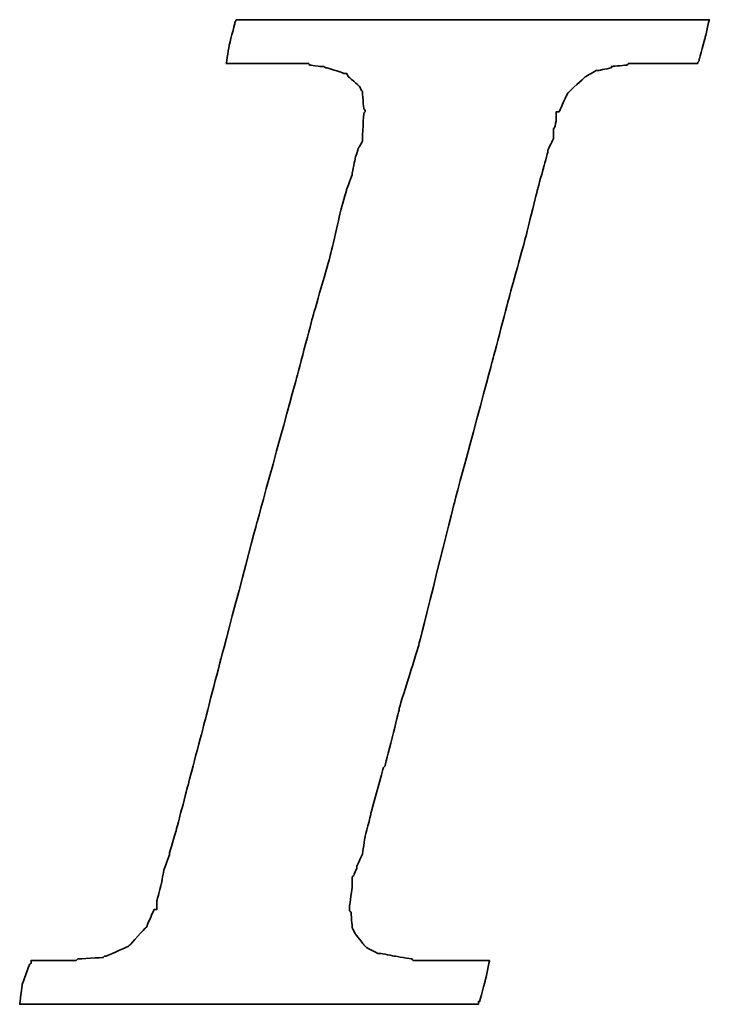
# Model space of a CAD drawing. Header units: millimetres. Extents: x 14 to 555, y 152 to 338.
# Tile 31 of 47: x 413.85 to 416.9, y 200.1 to 204.45. Entities that reach past the tile are written whole.
import ezdxf

# ---------------------------------------------------------------- set-up
doc = ezdxf.new("R2010")
doc.units = ezdxf.units.MM
doc.header["$LTSCALE"] = 0.15
doc.layers.add('DIM', color=4, linetype='CONTINUOUS')
doc.layers.add('layer 1', color=7, linetype='CONTINUOUS')

# ---------------------------------------------------------------- blocks, each defined once
blk = doc.blocks.new('TBI MOTION logo(完整正式版)')
at = {"layer": 'layer 1', "color": 22, "lineweight": 35}
blk.add_open_spline([(-40.59125, -7.94375), (-40.59125, -7.94375), (-40.97375, -7.94375), (-40.97375, -7.94375), (-40.97375, -7.94375), (-40.97375, -7.94375), (-41.38125, -7.94375), (-41.38125, -7.94375), (-41.38125, -7.94375), (-41.38125, -7.94375), (-41.54875, -7.94375), (-41.54875, -7.94375), (-41.54875, -7.94375), (-41.54875, -7.94375), (-41.59875, -7.94375), (-41.59875, -7.94375), (-41.59875, -7.94375), (-41.59875, -7.94375), (-41.88375, -7.94375), (-41.88375, -7.94375), (-41.88375, -7.94375), (-41.88375, -7.94375), (-41.90875, -7.91875), (-41.90875, -7.91875), (-41.90875, -7.91875), (-41.90875, -7.91875), (-42.19875, -7.87125), (-42.19875, -7.87125), (-42.19875, -7.87125), (-42.19875, -7.87125), (-42.43875, -7.82375), (-42.43875, -7.82375), (-42.43875, -7.82375), (-42.43875, -7.82375), (-42.45875, -7.82375), (-42.45875, -7.82375), (-42.45875, -7.82375), (-42.45875, -7.82375), (-42.48625, -7.82375), (-42.48625, -7.82375), (-42.48625, -7.82375), (-42.48625, -7.82375), (-42.67625, -7.72375), (-42.67625, -7.72375), (-42.67625, -7.72375), (-42.67625, -7.72375), (-42.70125, -7.70375), (-42.70125, -7.70375), (-42.70125, -7.70375), (-42.70125, -7.70375), (-42.72375, -7.67875), (-42.72375, -7.67875), (-42.72375, -7.67875), (-42.72375, -7.67875), (-42.86875, -7.48875), (-42.86875, -7.48875), (-42.86875, -7.48875), (-42.86875, -7.48875), (-42.89375, -7.43875), (-42.89375, -7.43875), (-42.89375, -7.43875), (-42.89375, -7.43875), (-42.91875, -7.38875), (-42.91875, -7.38875), (-42.91875, -7.38875), (-42.91875, -7.38875), (-42.93875, -7.12875), (-42.93875, -7.12875), (-42.93875, -7.12875), (-42.93875, -7.12875), (-42.96375, -7.10375), (-42.96375, -7.10375), (-42.96375, -7.10375), (-42.96375, -7.10375), (-42.96375, -7.05375), (-42.96375, -7.05375), (-42.96375, -7.05375), (-42.96375, -7.05375), (-42.96375, -7.00875), (-42.96375, -7.00875), (-42.96375, -7.00875), (-42.96375, -7.00875), (-42.91875, -6.69625), (-42.91875, -6.69625), (-42.91875, -6.69625), (-42.91875, -6.69625), (-42.91875, -6.62375), (-42.91875, -6.62375), (-42.91875, -6.62375), (-42.91875, -6.62375), (-42.91875, -6.59625), (-42.91875, -6.59625), (-42.91875, -6.59625), (-42.91875, -6.59625), (-42.91875, -6.57375), (-42.91875, -6.57375), (-42.91875, -6.57375), (-42.91875, -6.57375), (-42.91875, -6.52875), (-42.91875, -6.52875), (-42.91875, -6.52875), (-42.91875, -6.52875), (-42.89375, -6.50375), (-42.89375, -6.50375), (-42.89375, -6.50375), (-42.89375, -6.50375), (-42.84375, -6.38375), (-42.84375, -6.38375), (-42.84375, -6.38375), (-42.84375, -6.38375), (-42.84375, -6.35875), (-42.84375, -6.35875), (-42.84375, -6.35875), (-42.84375, -6.35875), (-42.74625, -6.14375), (-42.74625, -6.14375), (-42.74625, -6.14375), (-42.74625, -6.14375), (-42.70125, -5.85375), (-42.70125, -5.85375), (-42.70125, -5.85375), (-42.70125, -5.85375), (-42.60375, -5.47125), (-42.60375, -5.47125), (-42.60375, -5.47125), (-42.60375, -5.47125), (-42.60375, -5.44875), (-42.60375, -5.44875), (-42.60375, -5.44875), (-42.60375, -5.44875), (-42.38875, -4.67875), (-42.38875, -4.67875), (-42.38875, -4.67875), (-42.38875, -4.67875), (-42.36375, -4.65375), (-42.36375, -4.65375), (-42.36375, -4.65375), (-42.36375, -4.65375), (-42.12375, -3.69625), (-42.12375, -3.69625), (-42.12375, -3.69625), (-42.12375, -3.69625), (-42.12375, -3.67374), (-42.12375, -3.67374), (-42.12375, -3.67374), (-42.12375, -3.67374), (-41.78875, -2.59374), (-41.78875, -2.59374), (-41.78875, -2.59374), (-41.78875, -2.59374), (-41.18875, -0.19375), (-41.18875, -0.19375), (-41.18875, -0.19375), (-41.18875, -0.19375), (-40.54375, 2.20624), (-40.54375, 2.20624), (-40.54375, 2.20624), (-40.54375, 2.20624), (-40.25375, 3.30875), (-40.25375, 3.30875), (-40.25375, 3.30875), (-40.25375, 3.30875), (-39.98875, 4.27125), (-39.98875, 4.27125), (-39.98875, 4.27125), (-39.98875, 4.27125), (-39.77375, 5.13125), (-39.77375, 5.13125), (-39.77375, 5.13125), (-39.77375, 5.13125), (-39.67875, 5.47125), (-39.67875, 5.47125), (-39.67875, 5.47125), (-39.67875, 5.47125), (-39.60375, 5.75625), (-39.60375, 5.75625), (-39.60375, 5.75625), (-39.60375, 5.75625), (-39.60375, 5.78125), (-39.60375, 5.78125), (-39.60375, 5.78125), (-39.60375, 5.78125), (-39.50875, 5.97125), (-39.50875, 5.97125), (-39.50875, 5.97125), (-39.50875, 5.97125), (-39.50875, 6.13875), (-39.50875, 6.13875), (-39.50875, 6.13875), (-39.50875, 6.13875), (-39.48625, 6.16625), (-39.48625, 6.16625), (-39.48625, 6.16625), (-39.48625, 6.16625), (-39.46125, 6.28625), (-39.46125, 6.28625), (-39.46125, 6.28625), (-39.46125, 6.28625), (-39.46125, 6.42625), (-39.46125, 6.42625), (-39.46125, 6.42625), (-39.46125, 6.42625), (-39.41375, 6.42625), (-39.41375, 6.42625), (-39.41375, 6.42625), (-39.41375, 6.42625), (-39.29375, 6.69125), (-39.29375, 6.69125), (-39.29375, 6.69125), (-39.29375, 6.69125), (-39.26875, 6.74125), (-39.26875, 6.74125), (-39.26875, 6.74125), (-39.26875, 6.74125), (-39.24375, 6.76625), (-39.24375, 6.76625), (-39.24375, 6.76625), (-39.24375, 6.76625), (-38.98375, 7.00624), (-38.98375, 7.00624), (-38.98375, 7.00624), (-38.98375, 7.00624), (-38.95625, 7.02624), (-38.95625, 7.02624), (-38.95625, 7.02624), (-38.95625, 7.02624), (-38.78875, 7.12624), (-38.78875, 7.12624), (-38.78875, 7.12624), (-38.78875, 7.12624), (-38.76375, 7.12624), (-38.76375, 7.12624), (-38.76375, 7.12624), (-38.76375, 7.12624), (-38.74375, 7.12624), (-38.74375, 7.12624), (-38.74375, 7.12624), (-38.74375, 7.12624), (-38.52875, 7.17125), (-38.52875, 7.17125), (-38.52875, 7.17125), (-38.52875, 7.17125), (-38.52875, 7.19624), (-38.52875, 7.19624), (-38.52875, 7.19624), (-38.52875, 7.19624), (-38.50375, 7.19624), (-38.50375, 7.19624), (-38.50375, 7.19624), (-38.50375, 7.19624), (-38.26125, 7.21875), (-38.26125, 7.21875), (-38.26125, 7.21875), (-38.26125, 7.21875), (-38.23875, 7.24624), (-38.23875, 7.24624), (-38.23875, 7.24624), (-38.23875, 7.24624), (-38.21625, 7.24624), (-38.21625, 7.24624), (-38.21625, 7.24624), (-38.21625, 7.24624), (-38.18875, 7.24624), (-38.18875, 7.24624), (-38.18875, 7.24624), (-38.18875, 7.24624), (-37.90375, 7.24624), (-37.90375, 7.24624), (-37.90375, 7.24624), (-37.90375, 7.24624), (-37.85375, 7.24624), (-37.85375, 7.24624), (-37.85375, 7.24624), (-37.85375, 7.24624), (-37.75875, 7.24624), (-37.75875, 7.24624), (-37.75875, 7.24624), (-37.75875, 7.24624), (-37.42375, 7.24624), (-37.42375, 7.24624), (-37.42375, 7.24624), (-37.42375, 7.24624), (-37.08875, 7.24624), (-37.08875, 7.24624), (-37.08875, 7.24624), (-37.08875, 7.24624), (-37.06375, 7.24624), (-37.06375, 7.24624), (-37.06375, 7.24624), (-37.06375, 7.24624), (-37.06375, 7.26624), (-37.06375, 7.26624), (-37.06375, 7.26624), (-37.06375, 7.26624), (-37.03875, 7.29125), (-37.03875, 7.29125), (-37.03875, 7.29125), (-37.03875, 7.29125), (-37.03875, 7.31625), (-37.03875, 7.31625), (-37.03875, 7.31625), (-37.03875, 7.31625), (-36.94125, 7.67625), (-36.94125, 7.67625), (-36.94125, 7.67625), (-36.94125, 7.67625), (-36.86875, 7.98625), (-36.86875, 7.98625), (-36.86875, 7.98625), (-36.86875, 7.98625), (-36.98875, 7.98625), (-36.98875, 7.98625), (-36.98875, 7.98625), (-36.98875, 7.98625), (-37.42375, 7.98625), (-37.42375, 7.98625), (-37.42375, 7.98625), (-37.42375, 7.98625), (-37.94875, 7.98625), (-37.94875, 7.98625), (-37.94875, 7.98625), (-37.94875, 7.98625), (-38.57375, 7.98625), (-38.57375, 7.98625), (-38.57375, 7.98625), (-38.57375, 7.98625), (-39.29375, 7.98625), (-39.29375, 7.98625), (-39.29375, 7.98625), (-39.29375, 7.98625), (-40.82875, 7.98625), (-40.82875, 7.98625), (-40.82875, 7.98625), (-40.82875, 7.98625), (-42.36375, 7.98625), (-42.36375, 7.98625), (-42.36375, 7.98625), (-42.36375, 7.98625), (-43.08375, 7.98625), (-43.08375, 7.98625), (-43.08375, 7.98625), (-43.08375, 7.98625), (-43.70875, 7.98625), (-43.70875, 7.98625), (-43.70875, 7.98625), (-43.70875, 7.98625), (-44.23375, 7.98625), (-44.23375, 7.98625), (-44.23375, 7.98625), (-44.23375, 7.98625), (-44.66875, 7.98625), (-44.66875, 7.98625), (-44.66875, 7.98625), (-44.66875, 7.98625), (-44.88375, 7.98625), (-44.88375, 7.98625), (-44.88375, 7.98625), (-44.88375, 7.98625), (-44.90875, 7.94125), (-44.90875, 7.94125), (-44.90875, 7.94125), (-44.90875, 7.94125), (-44.90875, 7.91625), (-44.90875, 7.91625), (-44.90875, 7.91625), (-44.90875, 7.91625), (-45.00375, 7.55625), (-45.00375, 7.55625), (-45.00375, 7.55625), (-45.00375, 7.55625), (-45.05375, 7.24624), (-45.05375, 7.24624), (-45.05375, 7.24624), (-45.05375, 7.24624), (-44.61875, 7.24624), (-44.61875, 7.24624), (-44.61875, 7.24624), (-44.61875, 7.24624), (-44.11375, 7.24624), (-44.11375, 7.24624), (-44.11375, 7.24624), (-44.11375, 7.24624), (-43.99375, 7.24624), (-43.99375, 7.24624), (-43.99375, 7.24624), (-43.99375, 7.24624), (-43.94625, 7.24624), (-43.94625, 7.24624), (-43.94625, 7.24624), (-43.94625, 7.24624), (-43.92374, 7.24624), (-43.92374, 7.24624), (-43.92374, 7.24624), (-43.92374, 7.24624), (-43.65875, 7.24624), (-43.65875, 7.24624), (-43.65875, 7.24624), (-43.65875, 7.24624), (-43.63875, 7.21875), (-43.63875, 7.21875), (-43.63875, 7.21875), (-43.63875, 7.21875), (-43.46875, 7.19624), (-43.46875, 7.19624), (-43.46875, 7.19624), (-43.46875, 7.19624), (-43.39875, 7.19624), (-43.39875, 7.19624), (-43.39875, 7.19624), (-43.39875, 7.19624), (-43.37125, 7.17125), (-43.37125, 7.17125), (-43.37125, 7.17125), (-43.37125, 7.17125), (-43.34875, 7.17125), (-43.34875, 7.17125), (-43.34875, 7.17125), (-43.34875, 7.17125), (-43.20375, 7.12624), (-43.20375, 7.12624), (-43.20375, 7.12624), (-43.20375, 7.12624), (-43.05875, 7.07624), (-43.05875, 7.07624), (-43.05875, 7.07624), (-43.05875, 7.07624), (-43.01375, 7.07624), (-43.01375, 7.07624), (-43.01375, 7.07624), (-43.01375, 7.07624), (-42.98875, 7.02624), (-42.98875, 7.02624), (-42.98875, 7.02624), (-42.98875, 7.02624), (-42.79875, 6.86125), (-42.79875, 6.86125), (-42.79875, 6.86125), (-42.79875, 6.86125), (-42.77375, 6.81125), (-42.77375, 6.81125), (-42.77375, 6.81125), (-42.77375, 6.81125), (-42.74625, 6.76625), (-42.74625, 6.76625), (-42.74625, 6.76625), (-42.74625, 6.76625), (-42.72375, 6.47625), (-42.72375, 6.47625), (-42.72375, 6.47625), (-42.72375, 6.47625), (-42.70125, 6.45124), (-42.70125, 6.45124), (-42.70125, 6.45124), (-42.70125, 6.45124), (-42.70125, 6.42625), (-42.70125, 6.42625), (-42.70125, 6.42625), (-42.70125, 6.42625), (-42.72375, 6.40625), (-42.72375, 6.40625), (-42.72375, 6.40625), (-42.72375, 6.40625), (-42.74625, 5.97125), (-42.74625, 5.97125), (-42.74625, 5.97125), (-42.74625, 5.97125), (-42.74625, 5.94625), (-42.74625, 5.94625), (-42.74625, 5.94625), (-42.74625, 5.94625), (-42.74625, 5.92625), (-42.74625, 5.92625), (-42.74625, 5.92625), (-42.74625, 5.92625), (-42.77375, 5.87625), (-42.77375, 5.87625), (-42.77375, 5.87625), (-42.77375, 5.87625), (-42.81875, 5.80625), (-42.81875, 5.80625), (-42.81875, 5.80625), (-42.81875, 5.80625), (-42.86875, 5.63625), (-42.86875, 5.63625), (-42.86875, 5.63625), (-42.86875, 5.63625), (-42.91875, 5.39625), (-42.91875, 5.39625), (-42.91875, 5.39625), (-42.91875, 5.39625), (-42.91875, 5.37124), (-42.91875, 5.37124), (-42.91875, 5.37124), (-42.91875, 5.37124), (-43.01375, 5.10874), (-43.01375, 5.10874), (-43.01375, 5.10874), (-43.01375, 5.10874), (-43.10875, 4.77124), (-43.10875, 4.77124), (-43.10875, 4.77124), (-43.10875, 4.77124), (-43.29875, 3.95625), (-43.29875, 3.95625), (-43.29875, 3.95625), (-43.29875, 3.95625), (-43.58875, 2.95125), (-43.58875, 2.95125), (-43.58875, 2.95125), (-43.58875, 2.95125), (-43.87375, 1.87125), (-43.87375, 1.87125), (-43.87375, 1.87125), (-43.87375, 1.87125), (-44.52625, -0.50374), (-44.52625, -0.50374), (-44.52625, -0.50374), (-44.52625, -0.50374), (-45.14875, -2.85375), (-45.14875, -2.85375), (-45.14875, -2.85375), (-45.14875, -2.85375), (-45.43375, -3.95875), (-45.43375, -3.95875), (-45.43375, -3.95875), (-45.43375, -3.95875), (-45.69875, -4.96875), (-45.69875, -4.96875), (-45.69875, -4.96875), (-45.69875, -4.96875), (-45.91375, -5.78375), (-45.91375, -5.78375), (-45.91375, -5.78375), (-45.91375, -5.78375), (-46.01375, -6.11875), (-46.01375, -6.11875), (-46.01375, -6.11875), (-46.01375, -6.11875), (-46.01375, -6.14375), (-46.01375, -6.14375), (-46.01375, -6.14375), (-46.01375, -6.14375), (-46.10875, -6.40875), (-46.10875, -6.40875), (-46.10875, -6.40875), (-46.10875, -6.40875), (-46.15375, -6.64875), (-46.15375, -6.64875), (-46.15375, -6.64875), (-46.15375, -6.64875), (-46.20375, -6.83875), (-46.20375, -6.83875), (-46.20375, -6.83875), (-46.20375, -6.83875), (-46.22875, -6.93375), (-46.22875, -6.93375), (-46.22875, -6.93375), (-46.22875, -6.93375), (-46.22875, -7.07875), (-46.22875, -7.07875), (-46.22875, -7.07875), (-46.22875, -7.07875), (-46.27375, -7.07875), (-46.27375, -7.07875), (-46.27375, -7.07875), (-46.27375, -7.07875), (-46.39375, -7.34375), (-46.39375, -7.34375), (-46.39375, -7.34375), (-46.39375, -7.34375), (-46.39375, -7.36875), (-46.39375, -7.36875), (-46.39375, -7.36875), (-46.39375, -7.36875), (-46.42125, -7.38875), (-46.42125, -7.38875), (-46.42125, -7.38875), (-46.42125, -7.38875), (-46.68375, -7.67875), (-46.68375, -7.67875), (-46.68375, -7.67875), (-46.68375, -7.67875), (-46.70875, -7.70375), (-46.70875, -7.70375), (-46.70875, -7.70375), (-46.70875, -7.70375), (-46.75375, -7.72375), (-46.75375, -7.72375), (-46.75375, -7.72375), (-46.75375, -7.72375), (-47.08875, -7.87125), (-47.08875, -7.87125), (-47.08875, -7.87125), (-47.08875, -7.87125), (-47.11625, -7.87125), (-47.11625, -7.87125), (-47.11625, -7.87125), (-47.11625, -7.87125), (-47.13875, -7.89375), (-47.13875, -7.89375), (-47.13875, -7.89375), (-47.13875, -7.89375), (-47.56875, -7.91875), (-47.56875, -7.91875), (-47.56875, -7.91875), (-47.56875, -7.91875), (-47.59625, -7.94375), (-47.59625, -7.94375), (-47.59625, -7.94375), (-47.59625, -7.94375), (-47.64375, -7.94375), (-47.64375, -7.94375), (-47.64375, -7.94375), (-47.64375, -7.94375), (-47.73625, -7.94375), (-47.73625, -7.94375), (-47.73625, -7.94375), (-47.73625, -7.94375), (-48.07375, -7.94375), (-48.07375, -7.94375), (-48.07375, -7.94375), (-48.07375, -7.94375), (-48.36125, -7.94375), (-48.36125, -7.94375), (-48.36125, -7.94375), (-48.36125, -7.94375), (-48.36125, -7.96625), (-48.36125, -7.96625), (-48.36125, -7.96625), (-48.36125, -7.96625), (-48.36125, -7.99125), (-48.36125, -7.99125), (-48.36125, -7.99125), (-48.36125, -7.99125), (-48.38875, -8.01375), (-48.38875, -8.01375), (-48.38875, -8.01375), (-48.38875, -8.01375), (-48.50875, -8.34875), (-48.50875, -8.34875), (-48.50875, -8.34875), (-48.50875, -8.34875), (-48.55375, -8.68625), (-48.55375, -8.68625), (-48.55375, -8.68625), (-48.55375, -8.68625), (-48.45875, -8.68625), (-48.45875, -8.68625), (-48.45875, -8.68625), (-48.45875, -8.68625), (-48.07375, -8.68625), (-48.07375, -8.68625), (-48.07375, -8.68625), (-48.07375, -8.68625), (-47.52375, -8.68625), (-47.52375, -8.68625), (-47.52375, -8.68625), (-47.52375, -8.68625), (-46.92375, -8.68625), (-46.92375, -8.68625), (-46.92375, -8.68625), (-46.92375, -8.68625), (-46.25375, -8.68625), (-46.25375, -8.68625), (-46.25375, -8.68625), (-46.25375, -8.68625), (-46.20375, -8.68625), (-46.20375, -8.68625), (-46.20375, -8.68625), (-46.20375, -8.68625), (-44.71375, -8.68625), (-44.71375, -8.68625), (-44.71375, -8.68625), (-44.71375, -8.68625), (-43.22875, -8.68625), (-43.22875, -8.68625), (-43.22875, -8.68625), (-43.22875, -8.68625), (-42.55875, -8.68625), (-42.55875, -8.68625), (-42.55875, -8.68625), (-42.55875, -8.68625), (-42.50875, -8.68625), (-42.50875, -8.68625), (-42.50875, -8.68625), (-42.50875, -8.68625), (-41.93375, -8.68625), (-41.93375, -8.68625), (-41.93375, -8.68625), (-41.93375, -8.68625), (-41.38125, -8.68625), (-41.38125, -8.68625), (-41.38125, -8.68625), (-41.38125, -8.68625), (-40.97375, -8.68625), (-40.97375, -8.68625), (-40.97375, -8.68625), (-40.97375, -8.68625), (-40.78125, -8.68625), (-40.78125, -8.68625), (-40.78125, -8.68625), (-40.78125, -8.68625), (-40.78125, -8.63875), (-40.78125, -8.63875), (-40.78125, -8.63875), (-40.78125, -8.63875), (-40.75875, -8.63875), (-40.75875, -8.63875), (-40.75875, -8.63875), (-40.75875, -8.63875), (-40.66375, -8.27875), (-40.66375, -8.27875), (-40.66375, -8.27875), (-40.66375, -8.27875), (-40.59125, -7.94375), (-40.59125, -7.94375)], degree=3, knots=[0, 0, 0, 0, 0.00558659, 0.00558659, 0.00558659, 0.0055866, 0.01117318, 0.01117318, 0.01117318, 0.01117319, 0.01675978, 0.01675978, 0.01675978, 0.01675979, 0.02234637, 0.02234637, 0.02234637, 0.02234638, 0.02793296, 0.02793296, 0.02793296, 0.02793297, 0.03351955, 0.03351955, 0.03351955, 0.03351956, 0.03910615, 0.03910615, 0.03910615, 0.03910616, 0.04469274, 0.04469274, 0.04469274, 0.04469275, 0.05027933, 0.05027933, 0.05027933, 0.05027934, 0.05586592, 0.05586592, 0.05586592, 0.05586593, 0.06145251, 0.06145251, 0.06145251, 0.06145252, 0.06703911, 0.06703911, 0.06703911, 0.06703912, 0.0726257, 0.0726257, 0.0726257, 0.07262571, 0.07821229, 0.07821229, 0.07821229, 0.0782123, 0.08379888, 0.08379888, 0.08379888, 0.08379889, 0.08938547, 0.08938547, 0.08938547, 0.08938548, 0.09497207, 0.09497207, 0.09497207, 0.09497208, 0.10055866, 0.10055866, 0.10055866, 0.10055867, 0.10614525, 0.10614525, 0.10614525, 0.10614526, 0.11173184, 0.11173184, 0.11173184, 0.11173185, 0.11731844, 0.11731844, 0.11731844, 0.11731845, 0.12290503, 0.12290503, 0.12290503, 0.12290504, 0.12849162, 0.12849162, 0.12849162, 0.12849163, 0.13407821, 0.13407821, 0.13407821, 0.13407822, 0.1396648, 0.1396648, 0.1396648, 0.13966481, 0.1452514, 0.1452514, 0.1452514, 0.14525141, 0.15083799, 0.15083799, 0.15083799, 0.150838, 0.15642458, 0.15642458, 0.15642458, 0.15642459, 0.16201117, 0.16201117, 0.16201117, 0.16201118, 0.16759777, 0.16759777, 0.16759777, 0.16759778, 0.17318436, 0.17318436, 0.17318436, 0.17318437, 0.17877095, 0.17877095, 0.17877095, 0.17877096, 0.18435754, 0.18435754, 0.18435754, 0.18435755, 0.18994413, 0.18994413, 0.18994413, 0.18994414, 0.19553073, 0.19553073, 0.19553073, 0.19553074, 0.20111732, 0.20111732, 0.20111732, 0.20111733, 0.20670391, 0.20670391, 0.20670391, 0.20670392, 0.2122905, 0.2122905, 0.2122905, 0.21229051, 0.21787709, 0.21787709, 0.21787709, 0.2178771, 0.22346369, 0.22346369, 0.22346369, 0.2234637, 0.22905028, 0.22905028, 0.22905028, 0.22905029, 0.23463687, 0.23463687, 0.23463687, 0.23463688, 0.24022346, 0.24022346, 0.24022346, 0.24022347, 0.24581006, 0.24581006, 0.24581006, 0.24581007, 0.25139665, 0.25139665, 0.25139665, 0.25139666, 0.25698324, 0.25698324, 0.25698324, 0.25698325, 0.26256983, 0.26256983, 0.26256983, 0.26256984, 0.26815642, 0.26815642, 0.26815642, 0.26815643, 0.27374302, 0.27374302, 0.27374302, 0.27374303, 0.27932961, 0.27932961, 0.27932961, 0.27932962, 0.2849162, 0.2849162, 0.2849162, 0.28491621, 0.29050279, 0.29050279, 0.29050279, 0.2905028, 0.29608939, 0.29608939, 0.29608939, 0.2960894, 0.30167598, 0.30167598, 0.30167598, 0.30167599, 0.30726257, 0.30726257, 0.30726257, 0.30726258, 0.31284916, 0.31284916, 0.31284916, 0.31284917, 0.31843575, 0.31843575, 0.31843575, 0.31843576, 0.32402235, 0.32402235, 0.32402235, 0.32402236, 0.32960894, 0.32960894, 0.32960894, 0.32960895, 0.33519553, 0.33519553, 0.33519553, 0.33519554, 0.34078212, 0.34078212, 0.34078212, 0.34078213, 0.34636872, 0.34636872, 0.34636872, 0.34636873, 0.35195531, 0.35195531, 0.35195531, 0.35195532, 0.3575419, 0.3575419, 0.3575419, 0.35754191, 0.36312849, 0.36312849, 0.36312849, 0.3631285, 0.36871508, 0.36871508, 0.36871508, 0.36871509, 0.37430168, 0.37430168, 0.37430168, 0.37430169, 0.37988827, 0.37988827, 0.37988827, 0.37988828, 0.38547486, 0.38547486, 0.38547486, 0.38547487, 0.39106145, 0.39106145, 0.39106145, 0.39106146, 0.39664804, 0.39664804, 0.39664804, 0.39664805, 0.40223464, 0.40223464, 0.40223464, 0.40223465, 0.40782123, 0.40782123, 0.40782123, 0.40782124, 0.41340782, 0.41340782, 0.41340782, 0.41340783, 0.41899441, 0.41899441, 0.41899441, 0.41899442, 0.42458101, 0.42458101, 0.42458101, 0.42458102, 0.4301676, 0.4301676, 0.4301676, 0.43016761, 0.43575419, 0.43575419, 0.43575419, 0.4357542, 0.44134078, 0.44134078, 0.44134078, 0.44134079, 0.44692737, 0.44692737, 0.44692737, 0.44692738, 0.45251397, 0.45251397, 0.45251397, 0.45251398, 0.45810056, 0.45810056, 0.45810056, 0.45810057, 0.46368715, 0.46368715, 0.46368715, 0.46368716, 0.46927374, 0.46927374, 0.46927374, 0.46927375, 0.47486034, 0.47486034, 0.47486034, 0.47486035, 0.48044693, 0.48044693, 0.48044693, 0.48044694, 0.48603352, 0.48603352, 0.48603352, 0.48603353, 0.49162011, 0.49162011, 0.49162011, 0.49162012, 0.4972067, 0.4972067, 0.4972067, 0.49720671, 0.5027933, 0.5027933, 0.5027933, 0.50279331, 0.50837989, 0.50837989, 0.50837989, 0.5083799, 0.51396648, 0.51396648, 0.51396648, 0.51396649, 0.51955307, 0.51955307, 0.51955307, 0.51955308, 0.52513966, 0.52513966, 0.52513966, 0.52513967, 0.53072626, 0.53072626, 0.53072626, 0.53072627, 0.53631285, 0.53631285, 0.53631285, 0.53631286, 0.54189944, 0.54189944, 0.54189944, 0.54189945, 0.54748603, 0.54748603, 0.54748603, 0.54748604, 0.55307263, 0.55307263, 0.55307263, 0.55307264, 0.55865922, 0.55865922, 0.55865922, 0.55865923, 0.56424581, 0.56424581, 0.56424581, 0.56424582, 0.5698324, 0.5698324, 0.5698324, 0.56983241, 0.57541899, 0.57541899, 0.57541899, 0.575419, 0.58100559, 0.58100559, 0.58100559, 0.5810056, 0.58659218, 0.58659218, 0.58659218, 0.58659219, 0.59217877, 0.59217877, 0.59217877, 0.59217878, 0.59776536, 0.59776536, 0.59776536, 0.59776537, 0.60335196, 0.60335196, 0.60335196, 0.60335197, 0.60893855, 0.60893855, 0.60893855, 0.60893856, 0.61452514, 0.61452514, 0.61452514, 0.61452515, 0.62011173, 0.62011173, 0.62011173, 0.62011174, 0.62569832, 0.62569832, 0.62569832, 0.62569833, 0.63128492, 0.63128492, 0.63128492, 0.63128493, 0.63687151, 0.63687151, 0.63687151, 0.63687152, 0.6424581, 0.6424581, 0.6424581, 0.64245811, 0.64804469, 0.64804469, 0.64804469, 0.6480447, 0.65363128, 0.65363128, 0.65363128, 0.65363129, 0.65921788, 0.65921788, 0.65921788, 0.65921789, 0.66480447, 0.66480447, 0.66480447, 0.66480448, 0.67039106, 0.67039106, 0.67039106, 0.67039107, 0.67597765, 0.67597765, 0.67597765, 0.67597766, 0.68156425, 0.68156425, 0.68156425, 0.68156426, 0.68715084, 0.68715084, 0.68715084, 0.68715085, 0.69273743, 0.69273743, 0.69273743, 0.69273744, 0.69832402, 0.69832402, 0.69832402, 0.69832403, 0.70391061, 0.70391061, 0.70391061, 0.70391062, 0.70949721, 0.70949721, 0.70949721, 0.70949722, 0.7150838, 0.7150838, 0.7150838, 0.71508381, 0.72067039, 0.72067039, 0.72067039, 0.7206704, 0.72625698, 0.72625698, 0.72625698, 0.72625699, 0.73184358, 0.73184358, 0.73184358, 0.73184359, 0.73743017, 0.73743017, 0.73743017, 0.73743018, 0.74301676, 0.74301676, 0.74301676, 0.74301677, 0.74860335, 0.74860335, 0.74860335, 0.74860336, 0.75418994, 0.75418994, 0.75418994, 0.75418995, 0.75977654, 0.75977654, 0.75977654, 0.75977655, 0.76536313, 0.76536313, 0.76536313, 0.76536314, 0.77094972, 0.77094972, 0.77094972, 0.77094973, 0.77653631, 0.77653631, 0.77653631, 0.77653632, 0.78212291, 0.78212291, 0.78212291, 0.78212292, 0.7877095, 0.7877095, 0.7877095, 0.78770951, 0.79329609, 0.79329609, 0.79329609, 0.7932961, 0.79888268, 0.79888268, 0.79888268, 0.79888269, 0.80446927, 0.80446927, 0.80446927, 0.80446928, 0.81005587, 0.81005587, 0.81005587, 0.81005588, 0.81564246, 0.81564246, 0.81564246, 0.81564247, 0.82122905, 0.82122905, 0.82122905, 0.82122906, 0.82681564, 0.82681564, 0.82681564, 0.82681565, 0.83240223, 0.83240223, 0.83240223, 0.83240224, 0.83798883, 0.83798883, 0.83798883, 0.83798884, 0.84357542, 0.84357542, 0.84357542, 0.84357543, 0.84916201, 0.84916201, 0.84916201, 0.84916202, 0.8547486, 0.8547486, 0.8547486, 0.85474861, 0.8603352, 0.8603352, 0.8603352, 0.86033521, 0.86592179, 0.86592179, 0.86592179, 0.8659218, 0.87150838, 0.87150838, 0.87150838, 0.87150839, 0.87709497, 0.87709497, 0.87709497, 0.87709498, 0.88268156, 0.88268156, 0.88268156, 0.88268157, 0.88826816, 0.88826816, 0.88826816, 0.88826817, 0.89385475, 0.89385475, 0.89385475, 0.89385476, 0.89944134, 0.89944134, 0.89944134, 0.89944135, 0.90502793, 0.90502793, 0.90502793, 0.90502794, 0.91061453, 0.91061453, 0.91061453, 0.91061454, 0.91620112, 0.91620112, 0.91620112, 0.91620113, 0.92178771, 0.92178771, 0.92178771, 0.92178772, 0.9273743, 0.9273743, 0.9273743, 0.92737431, 0.93296089, 0.93296089, 0.93296089, 0.9329609, 0.93854749, 0.93854749, 0.93854749, 0.9385475, 0.94413408, 0.94413408, 0.94413408, 0.94413409, 0.94972067, 0.94972067, 0.94972067, 0.94972068, 0.95530726, 0.95530726, 0.95530726, 0.95530727, 0.96089385, 0.96089385, 0.96089385, 0.96089386, 0.96648045, 0.96648045, 0.96648045, 0.96648046, 0.97206704, 0.97206704, 0.97206704, 0.97206705, 0.97765363, 0.97765363, 0.97765363, 0.97765364, 0.98324022, 0.98324022, 0.98324022, 0.98324023, 0.98882682, 0.98882682, 0.98882682, 0.98882683, 0.99441341, 0.99441341, 0.99441341, 0.99441342, 1, 1, 1, 1], dxfattribs=at)

msp = doc.modelspace()

# ---------------------------------------------------------------- block references
at = {"layer": 'DIM', "color": 7, "xscale": 0.2606204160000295, "yscale": 0.2606204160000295, "zscale": 0.2606204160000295}
msp.add_blockref('TBI MOTION logo(完整正式版)', (426.5043, 202.3683), dxfattribs=at)

doc.saveas('drawing.dxf')
